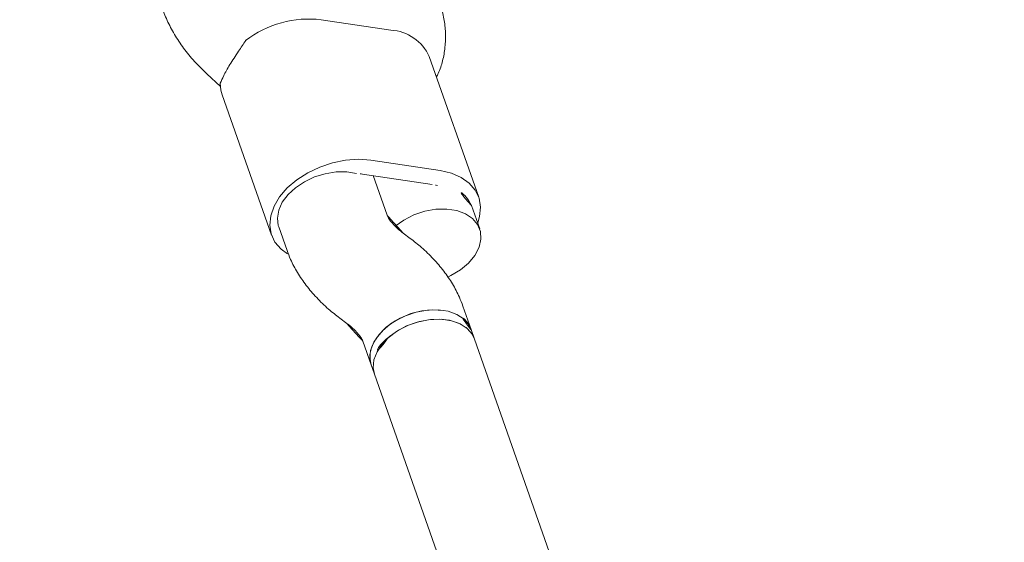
# Model space of a CAD drawing. Extents: x 5459245 to 5462690, y 5971016 to 5972523.
# Tile 126 of 136: x 5462451.9864 to 5462452.135, y 5972213.692 to 5972213.7708. Entities that reach past the tile are written whole.
import ezdxf

# ---------------------------------------------------------------- set-up
doc = ezdxf.new("R2010")
doc.units = 0
doc.layers.add('A_MAŁA ARCHITEKTURA', color=195, linetype='CONTINUOUS', lineweight=9)

# ---------------------------------------------------------------- blocks, each defined once
blk = doc.blocks.new('A$C43995eb0')
at = {"layer": 'A_MAŁA ARCHITEKTURA', "linetype": 'Continuous'}
for p, q in [((1762.11, -742.71), (1663.44, -846.5)), ((1675.03, -857.53), (1778.81, -748.37)), ((1663.44, -846.5), (1662.4, -847.59)), ((1662.4, -847.59), (1659.81, -850.32)), ((1648.28, -853.36), (1645.7, -856.08)), ((1644.09, -855.69), (1628.61, -871.97)), ((1671.4, -861.34), (1674, -858.61)), ((1674, -858.61), (1675.03, -857.53)), ((1643.16, -862.67), (1646.55, -872.73)), ((1648.98, -872.89), (1645.59, -862.83)), ((1654.33, -862.04), (1654.1, -863.38)), ((1669.88, -866.06), (1670.11, -864.72)), ((1652.81, -866.76), (1648.45, -871.34)), ((1661.81, -880.51), (1664.4, -877.78)), ((1627.69, -878.95), (1631.07, -889.01)), ((1647.94, -897.18), (1663.42, -880.9)), ((1646.2, -900.67), (1646.96, -897.98))]:
    blk.add_line(p, q, dxfattribs=at)
at = {"layer": 'A_MAŁA ARCHITEKTURA', "linetype": 'Continuous', "flags": 128}
for points in [[(1663.44, -846.5), (1662.98, -847.09), (1662.53, -848.19), (1662.38, -849.46), (1662.56, -850.86), (1663.04, -852.31), (1663.82, -853.75), (1664.85, -855.1), (1666.09, -856.31), (1667.47, -857.32), (1668.93, -858.08), (1670.41, -858.56), (1671.84, -858.73), (1673.14, -858.59), (1674.26, -858.14), (1675.03, -857.53)], [(1669.23, -858.2), (1667.76, -857.5), (1666.35, -856.53), (1665.09, -855.36), (1664.01, -854.03), (1663.18, -852.6), (1662.63, -851.15), (1662.39, -849.74), (1662.47, -848.43), (1662.87, -847.29), (1663.43, -846.5)], [(1662.4, -847.59), (1661.95, -848.18), (1661.49, -849.27), (1661.35, -850.55), (1661.52, -851.95), (1662.01, -853.4), (1662.79, -854.83), (1663.82, -856.19), (1665.05, -857.4), (1666.44, -858.41), (1667.9, -859.17), (1669.38, -859.65), (1670.8, -859.82), (1672.11, -859.68), (1673.22, -859.23), (1674, -858.61)], [(1656.95, -854.35), (1656.55, -854.04), (1655.12, -853.15), (1653.64, -852.53), (1652.18, -852.2), (1650.8, -852.19), (1649.59, -852.49), (1648.58, -853.08), (1647.83, -853.95), (1647.37, -855.05), (1647.23, -856.33), (1647.4, -857.72), (1647.89, -859.17), (1648.67, -860.61), (1649.7, -861.96), (1650.93, -863.17), (1652.31, -864.18), (1653.73, -864.93)], [(1674, -858.61), (1673.7, -858.89), (1672.69, -859.49), (1671.47, -859.79), (1670.1, -859.77), (1668.64, -859.45), (1667.16, -858.82), (1665.73, -857.93), (1664.41, -856.82), (1663.27, -855.52), (1662.37, -854.12), (1661.73, -852.67)], [(1647.61, -854.06), (1646.64, -854.23), (1645.32, -854.75), (1644.22, -855.55), (1643.4, -856.62), (1642.86, -857.91), (1642.64, -859.38), (1642.75, -860.99), (1643.16, -862.67)], [(1646.55, -872.73), (1647.27, -874.44), (1648.27, -876.1), (1649.51, -877.67), (1650.96, -879.1), (1652.56, -880.32), (1654.26, -881.31), (1656, -882.03), (1657.71, -882.45), (1659.36, -882.56), (1660.87, -882.35), (1662.19, -881.84), (1663.28, -881.04), (1664.11, -879.97), (1664.64, -878.68), (1664.85, -877.49)], [(1661.81, -880.51), (1661.67, -880.65), (1660.73, -881.29), (1659.58, -881.65), (1658.27, -881.71), (1656.85, -881.47), (1655.4, -880.93), (1653.98, -880.14), (1652.65, -879.11), (1651.47, -877.9), (1650.49, -876.56), (1649.76, -875.15), (1649.31, -873.73)], [(1647.94, -897.18), (1647.4, -897.67), (1646.5, -898.23)]]:
    blk.add_lwpolyline(points, dxfattribs=at)
at = {"layer": 'A_MAŁA ARCHITEKTURA', "linetype": 'Continuous'}
for centre, radius, start, end in [((1666.08, -850.66), 4.79, 140.093, 204.8143), ((1650.01, -859.3), 5.38, 143.2426, 210.1794), ((1671.62, -853.47), 5.3, 243.2882, 310.0473), ((1652.98, -860.34), 7.8, 192.2998, 198.6684), ((1634.01, -876.24), 6.89, 141.675, 203.2323), ((1657.4, -870.05), 8.89, 198.6567, 204.4922), ((1645.72, -883.61), 15.61, 200.2455, 244.8007)]:
    blk.add_arc(centre, radius, start, end, dxfattribs=at)
for points, knots in [([(768.63, -596.05), (771.65, -599.17), (780.31, -608.14), (794.77, -622.76), (812.06, -639.86), (829.56, -656.71), (847.24, -673.32), (865.1, -689.7), (883.15, -705.82), (901.38, -721.7), (919.78, -737.33), (938.36, -752.71), (957.11, -767.84), (976.03, -782.7), (995.11, -797.31), (1014.36, -811.66), (1033.77, -825.75), (1053.33, -839.57), (1073.05, -853.12), (1092.91, -866.4), (1112.93, -879.41), (1133.09, -892.15), (1153.39, -904.61), (1173.83, -916.79), (1194.41, -928.7), (1215.11, -940.32), (1235.95, -951.66), (1256.91, -962.72), (1277.99, -973.49), (1299.2, -983.97), (1320.52, -994.16), (1341.95, -1004.07), (1363.49, -1013.68), (1385.14, -1022.99), (1406.89, -1032.01), (1428.74, -1040.74), (1450.68, -1049.16), (1472.72, -1057.29), (1494.85, -1065.11), (1517.06, -1072.64), (1539.36, -1079.86), (1561.73, -1086.78), (1584.18, -1093.39), (1606.7, -1099.69), (1629.3, -1105.69), (1651.95, -1111.39), (1674.67, -1116.77), (1697.45, -1121.84), (1720.28, -1126.61), (1743.17, -1131.06), (1766.1, -1135.2), (1789.08, -1139.03), (1812.09, -1142.55), (1835.15, -1145.75), (1858.24, -1148.64), (1881.36, -1151.22), (1904.5, -1153.48), (1927.67, -1155.42), (1950.86, -1157.05), (1974.07, -1158.37), (1997.29, -1159.37), (2019.69, -1160.04), (2034.36, -1160.25), (2041.28, -1160.34)], [0, 0, 0, 0, 0.008859, 0.025435, 0.04201, 0.058584, 0.075158, 0.09173, 0.108302, 0.124873, 0.141442, 0.158011, 0.174578, 0.191145, 0.20771, 0.224275, 0.240838, 0.257401, 0.273962, 0.290523, 0.307082, 0.32364, 0.340197, 0.356754, 0.373309, 0.389863, 0.406416, 0.422968, 0.439519, 0.456068, 0.472617, 0.489165, 0.505712, 0.522258, 0.538803, 0.555347, 0.57189, 0.588432, 0.604973, 0.621513, 0.638052, 0.654591, 0.671129, 0.687665, 0.704202, 0.720737, 0.737272, 0.753806, 0.770339, 0.786872, 0.803404, 0.819936, 0.836467, 0.852998, 0.869528, 0.886058, 0.902587, 0.919116, 0.935645, 0.952174, 0.968702, 0.98523, 1, 1, 1, 1]), ([(1659.81, -850.32), (1659.48, -850.68), (1658.66, -851.59), (1657.51, -853.24), (1656.39, -855.29), (1655.46, -857.53), (1654.77, -859.79), (1654.47, -861.33), (1654.33, -862.04)], [0, 0, 0, 0, 0.116201, 0.293241, 0.473587, 0.65707, 0.840964, 1, 1, 1, 1]), ([(1670.11, -864.72), (1670.14, -864.52), (1670.25, -863.93), (1670.51, -863.04), (1670.86, -862.18), (1671.19, -861.6), (1671.36, -861.39), (1671.4, -861.35), (1671.4, -861.34)], [0, 0, 0, 0, 0.107428, 0.321557, 0.531619, 0.737066, 0.942038, 1, 1, 1, 1]), ([(1654.1, -863.38), (1654.07, -863.58), (1653.96, -864.17), (1653.7, -865.06), (1653.35, -865.92), (1653.02, -866.5), (1652.85, -866.71), (1652.82, -866.75), (1652.81, -866.76)], [0, 0, 0, 0, 0.107428, 0.321557, 0.531619, 0.737066, 0.942038, 1, 1, 1, 1]), ([(1664.4, -877.78), (1664.73, -877.42), (1665.55, -876.51), (1666.7, -874.86), (1667.82, -872.81), (1668.75, -870.57), (1669.45, -868.31), (1669.74, -866.77), (1669.88, -866.06)], [0, 0, 0, 0, 0.1162014, 0.293241, 0.473587, 0.6570704, 0.8409636, 1, 1, 1, 1]), ([(1630.86, -869.6), (1630.65, -869.6), (1629.78, -869.59), (1628.24, -869.86), (1626.31, -870.43), (1624.46, -871.29), (1622.7, -872.42), (1621.05, -873.81), (1619.52, -875.46), (1618.12, -877.37), (1616.88, -879.51), (1615.82, -881.85), (1614.96, -884.34), (1614.31, -886.94), (1613.88, -889.6), (1613.65, -892.24), (1613.68, -893.98), (1613.69, -894.83)], [0, 0, 0, 0, 0.019076, 0.082346, 0.145431, 0.209122, 0.274173, 0.341243, 0.410751, 0.482688, 0.556524, 0.631408, 0.706419, 0.781201, 0.855733, 0.930166, 1, 1, 1, 1]), ([(1646.5, -898.23), (1646.15, -898.25), (1645.43, -898.3), (1643.43, -898.25), (1641.23, -897.99), (1639.71, -897.81), (1639.07, -897.73)], [0, 0, 0, 0, 0.266006, 0.531719, 0.802227, 1, 1, 1, 1]), ([(1615.44, -904.06), (1615.62, -904.51), (1616.1, -905.79), (1617.09, -907.77), (1618.44, -909.8), (1619.92, -911.52), (1621.49, -912.92), (1623.18, -914.06), (1625.03, -914.96), (1627.01, -915.58), (1629.08, -915.88), (1631.13, -915.85), (1633.13, -915.51), (1635.06, -914.88), (1636.9, -913.98), (1638.63, -912.81), (1640.27, -911.38), (1641.78, -909.69), (1643.16, -907.74), (1644.37, -905.57), (1645.41, -903.21), (1645.93, -901.52), (1646.2, -900.67)], [0, 0, 0, 0, 0.032293, 0.090217, 0.148457, 0.199061, 0.247929, 0.295264, 0.34143, 0.39137, 0.439911, 0.487442, 0.534435, 0.581386, 0.628876, 0.677458, 0.727604, 0.779586, 0.833339, 0.888417, 0.944176, 1, 1, 1, 1]), ([(1856.69, -1014.36), (1855.51, -1014.21), (1846.93, -1013.15), (1831, -1010.88), (1808.89, -1007.52), (1786.83, -1003.81), (1764.81, -999.8), (1742.85, -995.48), (1720.93, -990.84), (1699.07, -985.9), (1677.26, -980.65), (1655.52, -975.09), (1633.85, -969.22), (1612.25, -963.03), (1594.47, -957.73), (1583.92, -954.37), (1580.52, -953.29)], [0, 0, 0, 0, 0.012648, 0.091806, 0.170963, 0.250117, 0.329268, 0.408416, 0.487561, 0.566703, 0.645841, 0.724976, 0.804107, 0.883233, 0.962355, 1, 1, 1, 1])]:
    blk.add_open_spline(points, degree=3, knots=knots, dxfattribs=at)

msp = doc.modelspace()

# ---------------------------------------------------------------- block references
at = {"layer": 'A_MAŁA ARCHITEKTURA', "xscale": 0.001, "yscale": 0.001, "zscale": 0.001, "rotation": 242.9301705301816}
msp.add_blockref('A$C43995eb0', (5462453.5658, 5972214.81866), dxfattribs=at)

doc.saveas('drawing.dxf')
